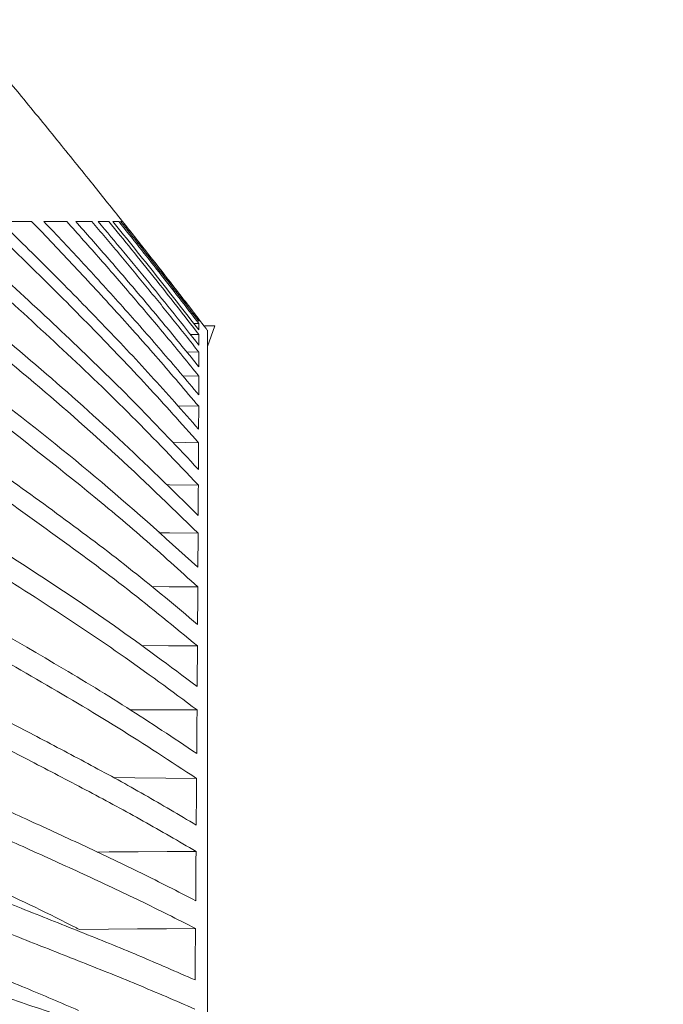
# Model space of a CAD drawing. Header units: millimetres. Extents: x 0 to 1118, y 0 to 864.
# Tile 162 of 256: x 412 to 426, y 463 to 485. Entities that reach past the tile are written whole.
import ezdxf

# ---------------------------------------------------------------- set-up
doc = ezdxf.new("R2010")
doc.units = ezdxf.units.MM
doc.styles.add('SLDTEXTSTYLE3', font='TXT', dxfattribs={"width": 0.605})
doc.dimstyles.new('SLDDIMSTYLE1', dxfattribs={"dimtxt": 3.175, "dimasz": 3.302, "dimexe": 0, "dimexo": 0.0625, "dimgap": 0.79375, "dimtad": 0, "dimtih": 1, "dimtoh": 1, "dimdec": 1, "dimlfac": 4, "dimrnd": 1e-09, "dimzin": 12, "dimdsep": 46, "dimtxsty": 'SLDTEXTSTYLE3', "dimsah": 1, "dimcen": 0.09, "dimadec": 0, "dimazin": 3, "dimtfac": 1, "dimtofl": 0, "dimtmove": 0, "dimatfit": 3, "dimfxl": 1, "dimfrac": 2, "dimtolj": 1, "dimtzin": 12, "dimarcsym": 0})

# ---------------------------------------------------------------- blocks, each defined once
blk = doc.blocks.new('_D_1')
at = {"color": 7, "linetype": 'Continuous', "lineweight": 0}
for p, q in [((378.572, 515.387), (455.724, 515.387)), ((454.124, 515.387), (454.124, 465.625)), ((454.124, 410.262), (454.124, 460.025)), ((390.092, 410.262), (455.724, 410.262))]:
    blk.add_line(p, q, dxfattribs=at)
for centre, start, end in [((453.54, 462.461), 153.4349, 206.5651), ((454.708, 462.461), 333.4349, 26.5651)]:
    blk.add_arc(centre, 5.448, start, end, dxfattribs=at)
for points in [[(454.124, 515.387), (453.616, 512.085), (454.632, 512.085)], [(454.124, 410.262), (454.632, 413.564), (453.616, 413.564)]]:
    blk.add_solid(points, dxfattribs=at)
at = {"color": 7, "linetype": 'Continuous', "lineweight": 0, "insert": (448.667, 464.117), "char_height": 3.175, "attachment_point": 1, "style": 'SLDTEXTSTYLE3'}
blk.add_mtext('420.5', dxfattribs=at)

msp = doc.modelspace()

# ---------------------------------------------------------------- linework, layer by layer
at = {"color": 7, "linetype": 'Continuous', "lineweight": 15}
for p, q in [((415.551, 478.164), (415.664, 478.16)), ((415.626, 478.261), (415.663, 478.26)), ((416.024, 478.112), (415.778, 478.112)), ((415.778, 478.111), (416.024, 478.111)), ((415.854, 477.646), (416.024, 478.111)), ((416.024, 478.111), (416.024, 478.112)), ((415.472, 477.919), (415.664, 477.913)), ((415.389, 477.528), (415.664, 477.521)), ((415.297, 476.994), (415.662, 476.985)), ((415.193, 476.317), (415.66, 476.308)), ((415.074, 475.503), (415.656, 475.492))]:
    msp.add_line(p, q, dxfattribs=at)
at = {"color": 7, "linetype": 'Continuous', "lineweight": 15, "flags": 128}
for points in [[(414.934, 474.554), (415.008, 474.553), (415.652, 474.543)], [(414.766, 473.475), (415.002, 473.472), (415.646, 473.465)], [(414.605, 472.271), (414.995, 472.268), (415.639, 472.263)], [(414.375, 470.948), (414.986, 470.945), (415.631, 470.942)], [(414.125, 469.512), (414.33, 469.512), (414.976, 469.511), (415.622, 469.51)], [(413.748, 467.993), (414.232, 467.988), (414.922, 467.981), (415.612, 467.973)], [(413.385, 466.327), (413.655, 466.329), (414.303, 466.332), (414.952, 466.336), (415.6, 466.339)], [(412.988, 464.593), (413.638, 464.599), (414.288, 464.605), (414.938, 464.61), (415.587, 464.616)]]:
    msp.add_lwpolyline(points, dxfattribs=at)
at = {"color": 7, "linetype": 'Continuous', "lineweight": 15}
for points, knots in [([(415.778, 478.111), (415.576, 478.375), (415.198, 478.866), (414.691, 479.515), (414.283, 480.033), (413.945, 480.459), (413.622, 480.864), (413.135, 481.472), (412.473, 482.291), (411.551, 483.422), (410.9, 484.211), (410.53, 484.659)], [0, 0, 0, 0, 0.118431, 0.221194, 0.293353, 0.353408, 0.41487, 0.477758, 0.631464, 0.790734, 1, 1, 1, 1]), ([(415.612, 467.973), (415.031, 468.355), (413.867, 469.12), (411.415, 470.564), (408.466, 472.224), (405.096, 474.161), (402.515, 475.759), (400.536, 477.105), (399.106, 478.163), (397.742, 479.268), (396.926, 480.055), (396.518, 480.45)], [0, 0, 0, 0, 0.0913084, 0.1827878, 0.3660622, 0.5233231, 0.680743, 0.7601147, 0.8396087, 0.9196528, 1, 1, 1, 1]), ([(397.155, 480.45), (397.559, 480.088), (398.367, 479.364), (399.697, 478.335), (401.09, 477.339), (403.095, 476.006), (405.766, 474.38), (409.104, 472.472), (411.887, 470.883), (414.063, 469.571), (415.098, 468.878), (415.616, 468.531)], [0, 0, 0, 0, 0.078686, 0.15762, 0.237084, 0.316658, 0.48739, 0.658338, 0.829041, 0.914467, 1, 1, 1, 1]), ([(415.622, 469.51), (415.054, 469.93), (413.917, 470.771), (411.51, 472.361), (408.882, 474.004), (406.101, 475.756), (403.815, 477.254), (401.582, 478.8), (400.19, 479.899), (399.493, 480.45)], [0, 0, 0, 0, 0.110162, 0.220542, 0.441785, 0.581092, 0.720433, 0.86007, 1, 1, 1, 1]), ([(400.229, 480.45), (400.832, 479.99), (402.039, 479.07), (404.584, 477.316), (407.875, 475.207), (411.197, 473.124), (413.791, 471.404), (415.014, 470.489), (415.626, 470.031)], [0, 0, 0, 0, 0.124633, 0.249464, 0.499796, 0.749703, 0.874753, 1, 1, 1, 1]), ([(415.631, 470.942), (415.117, 471.366), (414.086, 472.215), (411.91, 473.824), (409.12, 475.764), (405.749, 478.058), (403.592, 479.652), (402.513, 480.45)], [0, 0, 0, 0, 0.125506, 0.251237, 0.502203, 0.751053, 1, 1, 1, 1]), ([(403.25, 480.45), (404.287, 479.695), (406.362, 478.186), (409.554, 476.002), (412.171, 474.154), (414.195, 472.629), (415.154, 471.826), (415.634, 471.424)], [0, 0, 0, 0, 0.251031, 0.502022, 0.750741, 0.875289, 1, 1, 1, 1]), ([(415.639, 472.263), (415.236, 472.63), (414.429, 473.364), (412.737, 474.772), (410.558, 476.469), (407.895, 478.453), (406.138, 479.784), (405.259, 480.45)], [0, 0, 0, 0, 0.125481, 0.251115, 0.502075, 0.751039, 1, 1, 1, 1]), ([(405.93, 480.45), (406.764, 479.819), (408.431, 478.559), (410.925, 476.672), (413.371, 474.751), (414.884, 473.387), (415.642, 472.704)], [0, 0, 0, 0, 0.250906, 0.501813, 0.750661, 1, 1, 1, 1]), ([(415.646, 473.465), (415.012, 474.082), (413.745, 475.316), (411.721, 477.063), (409.658, 478.768), (408.27, 479.889), (407.576, 480.45)], [0, 0, 0, 0, 0.250826, 0.501596, 0.750775, 1, 1, 1, 1]), ([(408.146, 480.45), (408.797, 479.919), (410.099, 478.858), (412.018, 477.244), (413.891, 475.596), (415.062, 474.441), (415.648, 473.863)], [0, 0, 0, 0, 0.250676, 0.501361, 0.750489, 1, 1, 1, 1]), ([(415.652, 474.543), (415.161, 475.06), (414.179, 476.093), (412.627, 477.577), (411.042, 479.028), (409.965, 479.976), (409.427, 480.45)], [0, 0, 0, 0, 0.250551, 0.501078, 0.750498, 1, 1, 1, 1]), ([(409.887, 480.45), (410.388, 480.002), (411.39, 479.107), (412.859, 477.739), (414.293, 476.344), (415.2, 475.378), (415.653, 474.895)], [0, 0, 0, 0, 0.250448, 0.500904, 0.750326, 1, 1, 1, 1]), ([(415.656, 475.492), (415.274, 475.921), (414.51, 476.779), (413.315, 478.025), (412.096, 479.25), (411.265, 480.05), (410.85, 480.45)], [0, 0, 0, 0, 0.250341, 0.500673, 0.750296, 1, 1, 1, 1]), ([(411.918, 480.45), (411.863, 480.45), (411.752, 480.45), (411.577, 480.45), (411.397, 480.45), (411.271, 480.45), (411.209, 480.45)], [0, 0, 0, 0, 0.250115, 0.50023, 0.75009, 1, 1, 1, 1]), ([(411.209, 480.45), (411.594, 480.073), (412.364, 479.319), (413.492, 478.168), (414.597, 476.999), (415.304, 476.198), (415.657, 475.797)], [0, 0, 0, 0, 0.250273, 0.500551, 0.7502, 1, 1, 1, 1]), ([(415.66, 476.308), (415.359, 476.662), (414.759, 477.372), (413.83, 478.413), (412.884, 479.44), (412.24, 480.113), (411.918, 480.45)], [0, 0, 0, 0, 0.250201, 0.500398, 0.750169, 1, 1, 1, 1]), ([(412.704, 480.45), (412.664, 480.45), (412.585, 480.45), (412.459, 480.45), (412.329, 480.45), (412.237, 480.45), (412.191, 480.45)], [0, 0, 0, 0, 0.250083, 0.500165, 0.750061, 1, 1, 1, 1]), ([(412.191, 480.45), (412.489, 480.133), (413.086, 479.5), (413.963, 478.535), (414.825, 477.559), (415.382, 476.896), (415.66, 476.564)], [0, 0, 0, 0, 0.250161, 0.500325, 0.750121, 1, 1, 1, 1]), ([(415.662, 476.985), (415.423, 477.279), (414.944, 477.869), (414.208, 478.738), (413.463, 479.6), (412.957, 480.166), (412.704, 480.45)], [0, 0, 0, 0, 0.250119, 0.500236, 0.750099, 1, 1, 1, 1]), ([(413.265, 480.45), (413.238, 480.45), (413.183, 480.45), (413.095, 480.45), (413.003, 480.45), (412.938, 480.45), (412.905, 480.45)], [0, 0, 0, 0, 0.250084, 0.500168, 0.750066, 1, 1, 1, 1]), ([(412.905, 480.45), (413.14, 480.183), (413.612, 479.648), (414.307, 478.838), (414.992, 478.02), (415.439, 477.468), (415.663, 477.192)], [0, 0, 0, 0, 0.250099, 0.500199, 0.750077, 1, 1, 1, 1]), ([(415.664, 477.521), (415.468, 477.769), (415.077, 478.264), (414.48, 478.998), (413.877, 479.728), (413.469, 480.209), (413.265, 480.45)], [0, 0, 0, 0, 0.250072, 0.500144, 0.750061, 1, 1, 1, 1]), ([(413.644, 480.45), (413.627, 480.45), (413.592, 480.45), (413.535, 480.45), (413.473, 480.45), (413.429, 480.45), (413.407, 480.45)], [0, 0, 0, 0, 0.250073, 0.500146, 0.750058, 1, 1, 1, 1]), ([(413.407, 480.45), (413.598, 480.221), (413.982, 479.765), (414.549, 479.074), (415.111, 478.379), (415.48, 477.911), (415.664, 477.677)], [0, 0, 0, 0, 0.250061, 0.500123, 0.750049, 1, 1, 1, 1]), ([(415.664, 477.913), (415.499, 478.127), (415.168, 478.554), (414.664, 479.19), (414.157, 479.822), (413.815, 480.241), (413.644, 480.45)], [0, 0, 0, 0, 0.250046, 0.500092, 0.75004, 1, 1, 1, 1]), ([(413.734, 480.45), (413.897, 480.249), (414.223, 479.847), (414.708, 479.241), (415.189, 478.631), (415.506, 478.222), (415.664, 478.018)], [0, 0, 0, 0, 0.25004, 0.500079, 0.750033, 1, 1, 1, 1]), ([(413.868, 480.45), (413.859, 480.45), (413.841, 480.45), (413.809, 480.45), (413.774, 480.45), (413.747, 480.45), (413.734, 480.45)], [0, 0, 0, 0, 0.250065, 0.500131, 0.750052, 1, 1, 1, 1]), ([(415.664, 478.16), (415.516, 478.352), (415.221, 478.737), (414.773, 479.31), (414.322, 479.882), (414.019, 480.26), (413.868, 480.45)], [0, 0, 0, 0, 0.250031, 0.500062, 0.750028, 1, 1, 1, 1]), ([(413.951, 480.45), (413.95, 480.45), (413.947, 480.45), (413.939, 480.45), (413.927, 480.45), (413.916, 480.45), (413.91, 480.45)], [0, 0, 0, 0, 0.250062, 0.500124, 0.750049, 1, 1, 1, 1]), ([(413.91, 480.45), (414.058, 480.265), (414.354, 479.894), (414.793, 479.336), (415.231, 478.776), (415.519, 478.4), (415.664, 478.212)], [0, 0, 0, 0, 0.250027, 0.500055, 0.750024, 1, 1, 1, 1]), ([(415.663, 478.26), (415.522, 478.444), (415.239, 478.811), (414.812, 479.359), (414.383, 479.905), (414.095, 480.268), (413.951, 480.45)], [0, 0, 0, 0, 0.250022, 0.500045, 0.75002, 1, 1, 1, 1]), ([(415.664, 478.212), (415.664, 478.219), (415.664, 478.231), (415.664, 478.244), (415.663, 478.255), (415.663, 478.258), (415.663, 478.26)], [0, 0, 0, 0, 0.250933, 0.501865, 0.750917, 1, 1, 1, 1]), ([(415.664, 478.018), (415.664, 478.032), (415.664, 478.06), (415.664, 478.097), (415.664, 478.131), (415.664, 478.15), (415.664, 478.16)], [0, 0, 0, 0, 0.250932, 0.501865, 0.750917, 1, 1, 1, 1]), ([(415.854, 478.011), (415.848, 478.02), (415.835, 478.036), (415.816, 478.061), (415.797, 478.086), (415.784, 478.103), (415.778, 478.111)], [0, 0, 0, 0, 0.25, 0.5, 0.75, 1, 1, 1, 1]), ([(415.664, 477.677), (415.664, 477.699), (415.664, 477.743), (415.664, 477.804), (415.664, 477.861), (415.664, 477.896), (415.664, 477.913)], [0, 0, 0, 0, 0.250932, 0.501865, 0.750917, 1, 1, 1, 1]), ([(415.854, 434.108), (415.854, 434.909), (415.854, 436.592), (415.854, 439.291), (415.854, 442.15), (415.854, 445.067), (415.854, 448.012), (415.854, 450.958), (415.854, 453.874), (415.854, 456.735), (415.854, 459.511), (415.854, 462.177), (415.854, 464.706), (415.854, 467.075), (415.854, 469.26), (415.854, 471.24), (415.854, 472.996), (415.854, 474.513), (415.854, 475.764), (415.854, 476.747), (415.854, 477.453), (415.854, 477.907), (415.854, 477.977), (415.854, 478.011)], [0, 0, 0, 0, 0.043645, 0.091666, 0.139688, 0.187709, 0.23573, 0.283752, 0.331773, 0.379795, 0.427816, 0.475838, 0.523859, 0.57188, 0.619902, 0.667923, 0.715945, 0.763966, 0.811987, 0.858991, 0.905994, 0.952997, 1, 1, 1, 1]), ([(415.663, 477.192), (415.663, 477.221), (415.663, 477.281), (415.663, 477.365), (415.663, 477.445), (415.663, 477.496), (415.664, 477.521)], [0, 0, 0, 0, 0.250933, 0.501865, 0.750917, 1, 1, 1, 1]), ([(415.66, 476.564), (415.661, 476.601), (415.661, 476.676), (415.661, 476.783), (415.662, 476.886), (415.662, 476.952), (415.662, 476.985)], [0, 0, 0, 0, 0.250933, 0.501865, 0.750917, 1, 1, 1, 1]), ([(415.657, 475.797), (415.658, 475.842), (415.658, 475.932), (415.659, 476.061), (415.659, 476.187), (415.659, 476.267), (415.66, 476.308)], [0, 0, 0, 0, 0.250933, 0.501866, 0.750917, 1, 1, 1, 1]), ([(415.653, 474.895), (415.654, 474.947), (415.654, 475.051), (415.655, 475.202), (415.655, 475.35), (415.656, 475.445), (415.656, 475.492)], [0, 0, 0, 0, 0.250933, 0.501866, 0.750918, 1, 1, 1, 1]), ([(415.648, 473.863), (415.648, 473.921), (415.649, 474.039), (415.65, 474.211), (415.651, 474.379), (415.651, 474.489), (415.652, 474.543)], [0, 0, 0, 0, 0.250933, 0.501867, 0.750918, 1, 1, 1, 1]), ([(415.642, 472.704), (415.642, 472.769), (415.643, 472.9), (415.644, 473.092), (415.645, 473.281), (415.646, 473.404), (415.646, 473.465)], [0, 0, 0, 0, 0.250934, 0.501867, 0.750918, 1, 1, 1, 1]), ([(415.634, 471.424), (415.635, 471.496), (415.636, 471.64), (415.637, 471.851), (415.638, 472.059), (415.639, 472.195), (415.639, 472.263)], [0, 0, 0, 0, 0.250934, 0.501868, 0.750918, 1, 1, 1, 1]), ([(415.626, 470.031), (415.626, 470.109), (415.627, 470.265), (415.629, 470.494), (415.63, 470.72), (415.631, 470.868), (415.631, 470.942)], [0, 0, 0, 0, 0.250934, 0.501868, 0.750919, 1, 1, 1, 1]), ([(410.882, 469.507), (411.267, 469.308), (412.062, 468.899), (413.254, 468.269), (414.453, 467.614), (415.22, 467.158), (415.604, 466.93)], [0, 0, 0, 0, 0.238443, 0.493093, 0.746442, 1, 1, 1, 1]), ([(415.616, 468.531), (415.616, 468.614), (415.617, 468.781), (415.619, 469.027), (415.621, 469.271), (415.622, 469.43), (415.622, 469.51)], [0, 0, 0, 0, 0.250935, 0.501869, 0.750919, 1, 1, 1, 1]), ([(415.6, 466.339), (415.209, 466.568), (414.425, 467.025), (413.208, 467.68), (412.003, 468.309), (411.201, 468.718), (410.814, 468.915)], [0, 0, 0, 0, 0.254628, 0.509229, 0.762698, 1, 1, 1, 1]), ([(415.604, 466.93), (415.605, 467.019), (415.606, 467.196), (415.608, 467.458), (415.61, 467.718), (415.611, 467.888), (415.612, 467.973)], [0, 0, 0, 0, 0.250936, 0.501872, 0.75092, 1, 1, 1, 1]), ([(410.664, 467.577), (411.063, 467.397), (411.889, 467.023), (413.131, 466.451), (414.384, 465.858), (415.189, 465.444), (415.592, 465.237)], [0, 0, 0, 0, 0.2383135, 0.4928603, 0.7463386, 1, 1, 1, 1]), ([(415.587, 464.616), (415.177, 464.823), (414.356, 465.237), (413.085, 465.831), (411.829, 466.402), (410.997, 466.775), (410.595, 466.956)], [0, 0, 0, 0, 0.2545408, 0.5090515, 0.7626156, 1, 1, 1, 1]), ([(415.592, 465.237), (415.593, 465.331), (415.594, 465.518), (415.596, 465.794), (415.598, 466.069), (415.599, 466.249), (415.6, 466.339)], [0, 0, 0, 0, 0.250935, 0.50187, 0.750919, 1, 1, 1, 1]), ([(410.178, 465.938), (410.467, 465.805), (411.399, 465.379), (412.334, 464.929), (412.967, 464.604), (412.988, 464.593)], [0, 0, 0, 0, 0.303005, 0.976761, 1, 1, 1, 1]), ([(410.446, 465.553), (410.86, 465.391), (411.715, 465.055), (413.006, 464.543), (414.313, 464.014), (415.157, 463.645), (415.578, 463.461)], [0, 0, 0, 0, 0.238258, 0.4927, 0.746276, 1, 1, 1, 1]), ([(415.573, 462.811), (415.144, 462.996), (414.286, 463.364), (412.961, 463.894), (411.657, 464.406), (410.796, 464.741), (410.379, 464.903)], [0, 0, 0, 0, 0.254433, 0.508836, 0.762498, 1, 1, 1, 1]), ([(415.578, 463.461), (415.579, 463.559), (415.581, 463.754), (415.583, 464.044), (415.585, 464.332), (415.587, 464.521), (415.587, 464.616)], [0, 0, 0, 0, 0.250935, 0.50187, 0.75092, 1, 1, 1, 1]), ([(409.978, 464.004), (410.137, 463.941), (410.742, 463.704), (411.748, 463.301), (412.573, 462.949), (412.969, 462.781)], [0, 0, 0, 0, 0.157484, 0.596572, 1, 1, 1, 1]), ([(410.236, 463.443), (410.663, 463.3), (411.546, 463.004), (412.884, 462.554), (414.242, 462.091), (415.123, 461.77), (415.564, 461.609)], [0, 0, 0, 0, 0.2381066, 0.4923892, 0.7461411, 1, 1, 1, 1])]:
    msp.add_open_spline(points, degree=3, knots=knots, dxfattribs=at)

# ---------------------------------------------------------------- dimensions: what is measured, and where the dimension line sits
at = {"color": 7, "linetype": 'Continuous', "lineweight": 0}
dim = msp.add_linear_dim(base=(454.124, 515.387), p1=(388.492, 410.262), p2=(376.972, 515.387), angle=90, text='(<>)', dimstyle='SLDDIMSTYLE1', dxfattribs=at)
dim.commit()
dim.dimension.update_dxf_attribs({"geometry": '_D_1', "text_midpoint": (454.124, 462.825), "dimtype": 160})

doc.saveas('drawing.dxf')
